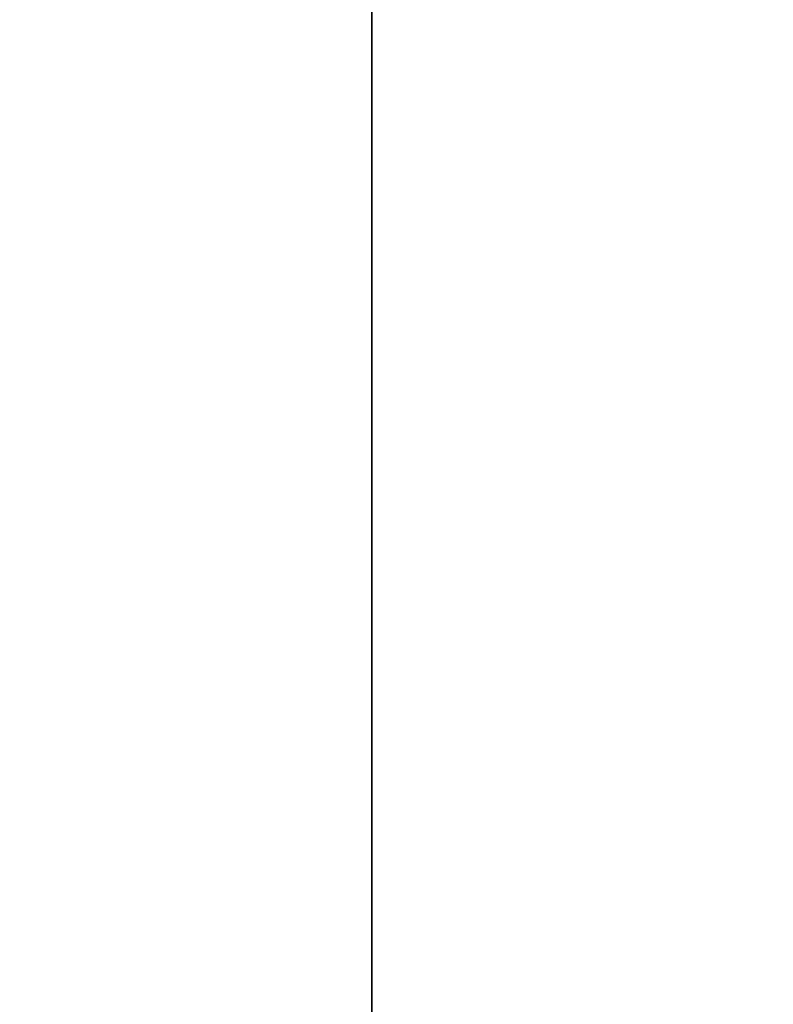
# Model space of a CAD drawing. Header units: millimetres. Extents: x -603 to 3703, y -120 to 193.
# Tile 52 of 152: x -468 to -435, y 3 to 46. Entities that reach past the tile are written whole.
import ezdxf

# ---------------------------------------------------------------- set-up
doc = ezdxf.new("R2010")
doc.units = ezdxf.units.MM
doc.layers.add('151', color=7, linetype='Continuous', true_color=0xffffff)

# ---------------------------------------------------------------- blocks, each defined once
blk = doc.blocks.new('UG_SURFACE_001')
at = {"layer": '151', "color": 252, "linetype": 'Continuous', "lineweight": 35}
for points in [[(602.5, -35, 2213), (602.5, 174.4, 2213), (-602.5, 174.4, 2213), (-602.5, -35, 2213)], [(-602.5, -35, -7), (-602.5, 174.4, -7), (-452.5, 174.4, -7), (-452.5, -35, -7)], [(-452.5, -35, -7), (-452.5, 174.4, -7), (-452.5, 174.4, 2063), (-452.5, -35, 2063)], [(-452.5, -35, 2063), (-452.5, 174.4, 2063), (452.5, 174.4, 2063), (452.5, -35, 2063)]]:
    blk.add_3dface(points, dxfattribs=at)

msp = doc.modelspace()

# ---------------------------------------------------------------- linework, layer by layer
at = {"layer": '151', "color": 252, "linetype": 'Continuous', "lineweight": -3, "true_color": 0x939598}
for p, q in [((-452.5, -35, 2063), (-452.5, 174.4, 2063)), ((-452.5, 174.4, -7), (-452.5, -35, -7))]:
    msp.add_line(p, q, dxfattribs=at)

# ---------------------------------------------------------------- block references
msp.add_blockref('UG_SURFACE_001', (0, 0), dxfattribs=at)

doc.saveas('drawing.dxf')
